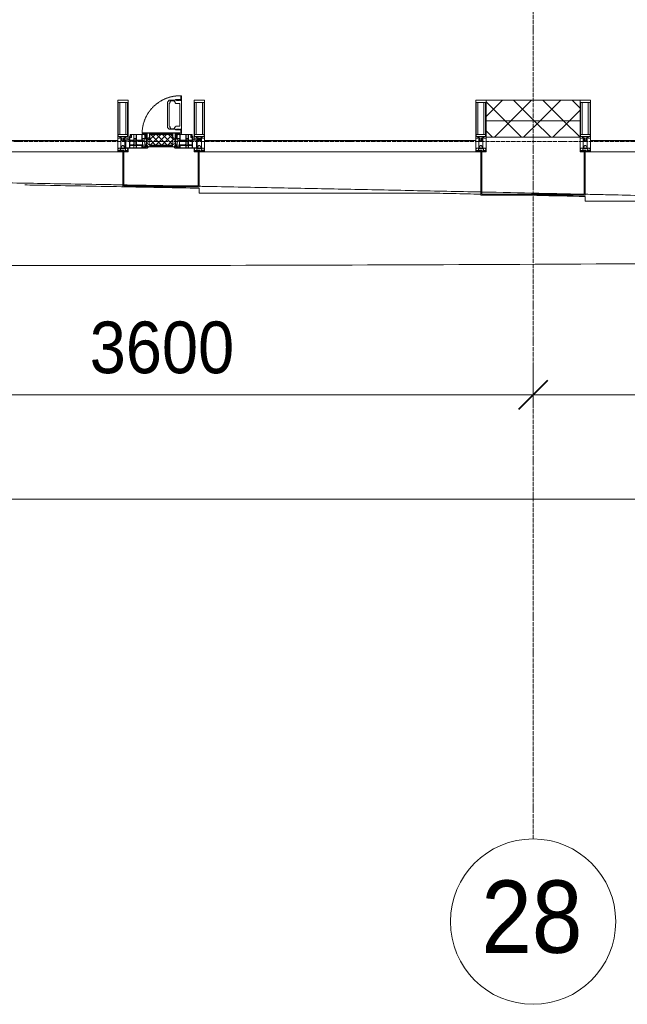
# Model space of a CAD drawing. Header units: millimetres. Extents: x 5617 to 101473, y 7718 to 212653.
# Tile 3 of 66: x 33346 to 36286, y 11226 to 15989. Entities that reach past the tile are written whole.
import ezdxf

# ---------------------------------------------------------------- set-up
doc = ezdxf.new("R2010")
doc.units = ezdxf.units.MM
for name, pattern in [('-D1-02х01', [3, 2, -1]), ('ADSK_Линия сетки', [25, 20, -2.5, 0, -2.5]), ('Линия сетки', [25, 20, -2.5, 0, -2.5])]:
    doc.linetypes.add(name, pattern=pattern)
for name, color, linetype, lineweight in [('Импосты витража', 7, 'Continuous', 18), ('Колонны', 7, 'Continuous', 18), ('Окна', 7, 'Continuous', 18), ('Оси', 7, 'Continuous', 9), ('Панели витража', 7, 'Continuous', 18), ('Размеры', 7, 'Continuous', 9), ('Размеры-100', 7, 'Continuous', 9), ('Стены разрез', 7, 'Continuous', 40), ('Стены штриховка', 7, 'Continuous', 40), ('Форма', 7, 'Continuous', 18), ('Формообразующий элемент-перекрытие', 7, 'Continuous', 18), ('Элементы узлов', 7, 'Continuous', 18)]:
    doc.layers.add(name, color=color, linetype=linetype, lineweight=lineweight)
doc.styles.add('Arial', font='arial.ttf', dxfattribs={"width": 0.9, "height": 250})
doc.styles.add('Arial_1', font='arial.ttf', dxfattribs={"width": 0.9, "height": 350})
doc.dimstyles.new('Основной_2_5_мм', dxfattribs={"dimscale": 304.8, "dimtxt": 255.06485, "dimasz": 0.463911, "dimexe": 0.492126, "dimexo": 0.492126, "dimgap": 0.098425, "dimtad": 1, "dimdec": 0, "dimdsep": 46, "dimtxsty": 'Arial', "dimblk1": 'OBLIQUE', "dimblk2": 'OBLIQUE', "dimsah": 1, "dimcen": 0.09, "dimdle": 0.492126, "dimazin": 2, "dimtfac": 1, "dimtdec": 4, "dimtix": 1, "dimtmove": 0, "dimatfit": 3, "dimfxl": 1, "dimtvp": 1, "dimtolj": 1, "dimtzin": 0, "dimlwd": 20, "dimlwe": 20, "dimarcsym": 2})
pattern_1 = [(45, (0, 0), (-70.71068, 70.71068), []), (135, (0, 0), (-70.71068, -70.71068), [])]

# ---------------------------------------------------------------- blocks, each defined once
blk = doc.blocks.new('System Panel - A_PAN_Glass-7508020-МКСС_К4_L19_64_800_')
at = {"layer": 'Панели витража', "color": 253, "lineweight": 5, "true_color": 0xaaaaaa}
for p, q in [((656.25, 55), (-656.25, 55)), ((-656.25, 55), (-656.25, 0)), ((656.25, 0), (656.25, 55)), ((-656.25, 0), (656.25, 0))]:
    blk.add_line(p, q, dxfattribs=at)
blk = doc.blocks.new('Rectangular Mullion - 50Wx250H-2623690-МКСС_К4_L19_64_800_')
at = {"layer": 'Элементы узлов', "color": 253, "lineweight": 5, "true_color": 0xaaaaaa}
for p, q in [((-25, 65.2), (-25, 250)), ((-25, 250), (0, 250)), ((25, 250), (0, 250)), ((25, 65.2), (25, 250)), ((-23, 237.3), (0, 237.3)), ((-23, 237.3), (-23, 73.6)), ((-14.9, 84), (-14.9, 237.3)), ((23, 237.3), (0, 237.3)), ((14.9, 84), (14.9, 237.3)), ((23, 237.3), (23, 73.6)), ((-14, 65.2), (-25, 65.2)), ((0, 84), (-23, 84)), ((-0.5, 73.6), (-23, 73.6)), ((-14, 71.3), (-14, 65.2)), ((-10, 71.3), (-14, 71.3)), ((-10, 53), (-10, 71.3)), ((-8.7, 53), (-10, 53)), ((-10, 53), (-10, 17)), ((-8.7, 53), (-7, 54.7)), ((-7, 65.2), (-5.9, 67.3)), ((-7, 65.2), (-7, 54.7)), ((-4.1, 67.3), (-5.9, 67.3)), ((-4.1, 67.3), (-2.9, 65.1)), ((-2.9, 65.1), (-2.9, 54.6)), ((-1.3, 53), (-2.9, 54.6)), ((0, 53), (-1.3, 53)), ((0, 84), (23, 84)), ((0, 53), (1.3, 53)), ((0.5, 73.6), (23, 73.6)), ((1.3, 53), (2.9, 54.6)), ((4.1, 67.3), (2.9, 65.1)), ((2.9, 65.1), (2.9, 54.6)), ((4.1, 67.3), (5.9, 67.3)), ((7, 65.2), (5.9, 67.3)), ((7, 65.2), (7, 54.7)), ((8.7, 53), (7, 54.7)), ((8.7, 53), (10, 53)), ((10, 71.3), (14, 71.3)), ((10, 53), (10, 71.3)), ((10, 53), (10, 17)), ((14, 71.3), (14, 65.2)), ((14, 65.2), (25, 65.2)), ((-23.8, 14.6), (-25, 14.2)), ((-25, 0), (-25, 14.2)), ((-22.3, 17), (-23.8, 17)), ((-23.8, 17), (-23.8, 14.6)), ((-22.5, 10.6), (-23.8, 14.6)), ((-22.5, 10.6), (-23.7, 9.9)), ((-23.7, 1.3), (-23.7, 9.9)), ((-23.7, 1.3), (-11.8, 1.3)), ((-23.2, 10.2), (-22.5, 8)), ((-22.5, 8), (-22.5, 4.5)), ((-21.3, 4.5), (-22.5, 4.5)), ((-22.3, 17), (-22.3, 16)), ((-22.3, 16), (-21.3, 16)), ((-19, 17.6), (-21.3, 16)), ((-21.3, 4.5), (-21.3, 6.5)), ((-21.3, 6.5), (-14.2, 6.5)), ((-18.4, 16.6), (-19, 17.6)), ((-7.4, 16.6), (-18.4, 16.6)), ((-14.2, 6.5), (-14.2, 4.5)), ((-13.2, 4.5), (-14.2, 4.5)), ((-13.2, 4.5), (-12.2, 7.2)), ((-12.7, 7.6), (-11.3, 11.4)), ((-12.7, 7.6), (-11.8, 6.9)), ((-12.2, 9), (-12.2, 14.8)), ((-12.2, 14.8), (0, 14.8)), ((-11.8, 1.3), (-11.8, 6.9)), ((-10.5, 11.2), (-11.3, 11.4)), ((-10.5, 1.5), (-10.5, 11.2)), ((-4.8, 1.5), (-10.5, 1.5)), ((-10, 17), (-7.5, 17)), ((-8.5, 23), (-1.5, 30)), ((-8.5, 18.5), (-8.5, 23)), ((-7.5, 18.5), (-8.5, 18.5)), ((-7.5, 17), (-7.5, 18.5)), ((-7.4, 18), (-7.4, 16.6)), ((-2.6, 18), (-7.4, 18)), ((0, 8), (-4.8, 8)), ((-4.8, 1.5), (-4.8, 8)), ((-2.6, 18), (-2.6, 16.8)), ((-2.6, 16.8), (0, 16.8)), ((-1.5, 30), (0, 30)), ((1.5, 30), (0, 30)), ((2.6, 16.8), (0, 16.8)), ((0, 14.8), (0, 16.8)), ((0, 14.8), (0, 16.8)), ((12.2, 14.8), (0, 14.8)), ((0, 0), (0, 8)), ((0, 8), (4.8, 8)), ((0, 0), (0, 8)), ((8.5, 23), (1.5, 30)), ((2.6, 18), (2.6, 16.8)), ((2.6, 18), (7.4, 18)), ((4.8, 1.5), (4.8, 8)), ((4.8, 1.5), (10.5, 1.5)), ((7.4, 18), (7.4, 16.6)), ((7.4, 16.6), (18.4, 16.6)), ((7.5, 18.5), (8.5, 18.5)), ((7.5, 17), (7.5, 18.5)), ((10, 17), (7.5, 17)), ((8.5, 18.5), (8.5, 23)), ((10.5, 11.2), (11.3, 11.4)), ((10.5, 1.5), (10.5, 11.2)), ((12.7, 7.6), (11.3, 11.4)), ((12.7, 7.6), (11.8, 6.9)), ((11.8, 1.3), (11.8, 6.9)), ((23.7, 1.3), (11.8, 1.3)), ((12.2, 9), (12.2, 14.8)), ((13.2, 4.5), (12.2, 7.2)), ((13.2, 4.5), (14.2, 4.5)), ((21.3, 6.5), (14.2, 6.5)), ((14.2, 6.5), (14.2, 4.5)), ((18.4, 16.6), (19, 17.6)), ((19, 17.6), (21.3, 16)), ((22.3, 16), (21.3, 16)), ((21.3, 4.5), (21.3, 6.5)), ((21.3, 4.5), (22.5, 4.5)), ((22.3, 17), (22.3, 16)), ((22.3, 17), (23.8, 17)), ((22.5, 10.6), (23.8, 14.6)), ((22.5, 10.6), (23.7, 9.9)), ((23.2, 10.2), (22.5, 8)), ((22.5, 8), (22.5, 4.5)), ((23.7, 1.3), (23.7, 9.9)), ((23.8, 17), (23.8, 14.6)), ((23.8, 14.6), (25, 14.2)), ((25, 0), (25, 14.2)), ((-25, 0), (0, 0)), ((25, 0), (0, 0))]:
    blk.add_line(p, q, dxfattribs=at)
for centre, start, end in [((-0.5, 73.1), 360, 90), ((0.5, 73.1), 90, 180)]:
    blk.add_arc(centre, 0.5, start, end, dxfattribs=at)
blk = doc.blocks.new('Rectangular Mullion - R_StandardFrame_50Wx250H-V44-МКСС_К4_L19_64_800_')
at = {"layer": 'Импосты витража', "color": 253, "lineweight": 5, "true_color": 0xaaaaaa}
for p, q in [((-25, -250), (-25, 0)), ((-25, 0), (0, 0)), ((5, 0), (25, 0)), ((25, 0), (25, -250)), ((25, -250), (-25, -250))]:
    blk.add_line(p, q, dxfattribs=at)
blk = doc.blocks.new('Rectangular Mullion - R_StandardFrame_50Wx250H-7505731-МКСС_К4_L19_64_800_')
at = {"layer": 'Импосты витража', "color": 253, "lineweight": 5, "true_color": 0xaaaaaa}
for p, q in [((-25, -250), (-25, 0)), ((-25, 0), (-5, 0)), ((0, 0), (25, 0)), ((25, 0), (25, -250)), ((25, -250), (-25, -250))]:
    blk.add_line(p, q, dxfattribs=at)
blk = doc.blocks.new('System Panel - A_PAN_Glass-7508972-МКСС_К4_L19_64_800_')
at = {"layer": 'Панели витража', "color": 253, "lineweight": 5, "true_color": 0xaaaaaa}
for p, q in [((656.25, 55), (-656.25, 55)), ((-656.25, 55), (-656.25, 0)), ((656.25, 0), (656.25, 55)), ((-656.25, 0), (656.25, 0))]:
    blk.add_line(p, q, dxfattribs=at)
blk = doc.blocks.new('A_PAN_Створка - 383мм-V53-МКСС_К4_L19_64_800_')
at = {"layer": 'Панели витража', "lineweight": 5}
h = blk.add_hatch(dxfattribs=at)
h.set_pattern_fill('FP_8', color=256, style=0, pattern_type=2)
h.set_pattern_definition([(45, (-109750, -15350), (-14.1421356, 14.1421356), []), (135, (-109750, -15350), (-14.1421356, -14.1421356), [])])
h.paths.add_polyline_path([(54.5, 31.8), (54.9, 34.1), (57.2, 36.4), (57.2, 60.8), (54.6, 63.4), (53.6, 82.7), (-54.6, 81.8), (-54.6, 63.4), (-57.2, 60.8), (-57.2, 36.4), (-54.9, 34.1), (-54.5, 31.8)])
at = {"layer": 'Окна', "lineweight": 5}
for p, q in [((39.7, 249), (31.1, 240.4)), ((31.1, 117.6), (31.1, 240.4)), ((70.1, 249), (39.7, 249)), ((45, 244.7), (42.3, 239.8)), ((42.3, 239.8), (43.5, 236.3)), ((45.9, 246.8), (45, 244.7)), ((63.3, 246.8), (45.9, 246.8)), ((64.1, 245), (63.3, 246.8)), ((64.1, 245), (66.7, 241)), ((66.7, 241), (68.6, 239.7)), ((68.6, 239.7), (68.6, 236.4)), ((70.1, 252.9), (70.1, 249)), ((95.1, 252.9), (70.1, 252.9)), ((74.1, 248.4), (74.1, 252.9)), ((89.1, 248.4), (74.1, 248.4)), ((89.1, 252.9), (89.1, 248.4)), ((93.1, 248.4), (93.1, 252.9)), ((97.9, 248.4), (93.1, 248.4)), ((95.1, 270.5), (95.1, 252.9)), ((99.6, 270.5), (95.1, 270.5)), ((97.9, 262.4), (95.1, 262.4)), ((97.9, 262.4), (97.9, 248.4)), ((99.6, 270.5), (99.6, 87.5)), ((41.4, 234.2), (39.1, 233.8)), ((39.1, 179), (39.1, 233.8)), ((41.4, 234.2), (43.5, 236.3)), ((68.6, 236.4), (71.1, 233.9)), ((71.1, 233.9), (89.5, 233.9)), ((89.5, 233.9), (90.6, 232.8)), ((90.6, 125.2), (90.6, 232.8)), ((39.1, 179), (39.1, 124.2)), ((39.7, 109), (31.1, 117.6)), ((41.4, 123.8), (39.1, 124.2)), ((70.1, 109), (39.7, 109)), ((41.4, 123.8), (43.5, 121.7)), ((42.3, 118.2), (43.5, 121.7)), ((45, 113.3), (42.3, 118.2)), ((45.9, 111.2), (45, 113.3)), ((63.3, 111.2), (45.9, 111.2)), ((64.1, 113), (63.3, 111.2)), ((64.1, 113), (66.7, 117)), ((66.7, 117), (68.6, 118.3)), ((68.6, 121.6), (71.1, 124.1)), ((68.6, 118.3), (68.6, 121.6)), ((70.1, 105.1), (70.1, 109)), ((95.1, 105.1), (70.1, 105.1)), ((71.1, 124.1), (89.5, 124.1)), ((74.1, 109.6), (74.1, 105.1)), ((89.1, 109.6), (74.1, 109.6)), ((89.1, 105.1), (89.1, 109.6)), ((89.5, 124.1), (90.6, 125.2)), ((93.1, 109.6), (93.1, 105.1)), ((97.9, 109.6), (93.1, 109.6)), ((95.1, 87.5), (95.1, 105.1)), ((97.9, 95.6), (95.1, 95.6)), ((97.9, 95.6), (97.9, 109.6)), ((-171, 57), (-156, 57)), ((-171, 17), (-171, 57)), ((-153, 73.5), (-150, 73.5)), ((-153, 60), (-153, 73.5)), ((-150, 84), (-78, 84)), ((-150, 73.5), (-150, 84)), ((-91.5, 92), (91.5, 92)), ((-91.5, 87.5), (-91.5, 92)), ((-73.9, 87.5), (-91.5, 87.5)), ((-78, 84), (-78, 23.5)), ((-73.9, 62.5), (-73.9, 87.5)), ((-70, 62.5), (-73.9, 62.5)), ((-70, 32.1), (-70, 62.5)), ((70, 62.5), (70, 32.1)), ((73.9, 62.5), (70, 62.5)), ((73.9, 87.5), (73.9, 62.5)), ((91.5, 87.5), (73.9, 87.5)), ((78, 84), (150, 84)), ((78, 23.5), (78, 84)), ((91.5, 92), (91.5, 87.5)), ((99.6, 87.5), (95.1, 87.5)), ((150, 84), (150, 73.5)), ((150, 73.5), (153, 73.5)), ((153, 73.5), (153, 60)), ((156, 57), (171, 57)), ((171, 57), (171, 17)), ((-67.9, 17), (-171, 17)), ((-78, 23.5), (-67.9, 23.5)), ((-61.4, 23.5), (-70, 32.1)), ((-67.9, 23.5), (-64.6, 26.8)), ((-67.9, 17), (-67.9, 23.5)), ((-61.4, 23.5), (-67.9, 17)), ((-64.6, 26.8), (-61.4, 23.5)), ((61.4, 23.5), (-61.4, 23.5)), ((70, 32.1), (61.4, 23.5)), ((61.4, 23.5), (64.6, 26.8)), ((67.9, 17), (61.4, 23.5)), ((64.6, 26.8), (67.9, 23.5)), ((67.9, 23.5), (67.9, 17)), ((67.9, 23.5), (78, 23.5)), ((171, 17), (67.9, 17))]:
    blk.add_line(p, q, dxfattribs=at)
at = {"layer": 'Окна', "color": 253, "lineweight": 5, "true_color": 0xaaaaaa}
for p, q in [((-171, 55.5), (-152, 55.5)), ((-152, 20), (-152, 73.5)), ((-150.5, 69.5), (-150.5, 73.5)), ((-145, 69.5), (-150.5, 69.5)), ((-150.5, 33.6), (-150.5, 68)), ((-150.5, 68), (-143.5, 68)), ((-150.5, 56.6), (-132.4, 56.6)), ((-136.4, 52.4), (-150.5, 52.4)), ((-148.5, 82.5), (-132.4, 82.5)), ((-148.5, 81), (-148.5, 82.5)), ((-143.5, 81), (-148.5, 81)), ((-145, 69.5), (-145, 79.5)), ((-143.5, 68), (-143.5, 81)), ((-137.2, 54.8), (-135.8, 50.8)), ((-132.5, 54.8), (-137.2, 54.8)), ((-132.1, 49), (-135.8, 50.8)), ((-132.5, 53.8), (-133.4, 52)), ((-133.4, 52), (-130.1, 50.4)), ((-132.5, 53.8), (-132.5, 54.8)), ((-132.4, 56.6), (-132.4, 82.5)), ((-132.1, 49), (-132.1, 36.8)), ((-131, 82.5), (-120.8, 82.5)), ((-131, 82.5), (-131, 64.6)), ((-131, 64.6), (-120.8, 64.6)), ((-131, 56.5), (-131, 62.6)), ((-120.8, 62.6), (-131, 62.6)), ((-131, 56.5), (-120.8, 56.5)), ((-131, 55.1), (-131, 52.7)), ((-120.8, 55.1), (-131, 55.1)), ((-129.4, 51.1), (-131, 52.7)), ((-130.1, 50.4), (-129.4, 51.1)), ((-130.1, 35.3), (-130.1, 50.4)), ((-122.4, 51.1), (-120.8, 52.7)), ((-121.7, 50.4), (-122.4, 51.1)), ((-118.4, 52), (-121.7, 50.4)), ((-121.7, 35.3), (-121.7, 50.4)), ((-120.8, 82.5), (-120.8, 64.6)), ((-120.8, 56.5), (-120.8, 62.6)), ((-120.8, 55.1), (-120.8, 52.7)), ((-119.7, 49), (-115.9, 50.8)), ((-119.7, 49), (-119.7, 36.8)), ((-119.3, 82.5), (-92.5, 82.5)), ((-119.3, 56.6), (-119.3, 82.5)), ((-92.5, 56.6), (-119.3, 56.6)), ((-119.3, 54.8), (-114.6, 54.8)), ((-119.3, 53.8), (-119.3, 54.8)), ((-119.3, 53.8), (-118.4, 52)), ((-114.6, 54.8), (-115.9, 50.8)), ((-94.1, 52.5), (-115.3, 52.5)), ((-89.9, 50.9), (-94.1, 52.5)), ((-92.5, 56.6), (-92.5, 82.5)), ((-90.8, 82.5), (-79.5, 82.5)), ((-90.8, 64.6), (-90.8, 82.5)), ((-80.1, 64.6), (-90.8, 64.6)), ((-90.8, 62.7), (-90.8, 56.6)), ((-80.4, 62.7), (-90.8, 62.7)), ((-90.8, 56.6), (-85.9, 56.6)), ((-89.9, 52.2), (-88.6, 53.5)), ((-89.9, 52.2), (-89.9, 50.9)), ((-89.9, 35.1), (-89.9, 50.9)), ((-85.9, 53.5), (-88.6, 53.5)), ((-85.9, 56.6), (-85.9, 53.5)), ((-85.9, 53.5), (-78, 45.6)), ((-85, 84), (-85, 87.5)), ((-85, 87.5), (-78, 87.5)), ((-78, 84), (-85, 84)), ((-80.4, 61.1), (-80.4, 62.7)), ((-78, 61.1), (-80.4, 61.1)), ((-80.1, 66.1), (-80.1, 64.6)), ((-78, 66.1), (-80.1, 66.1)), ((-79.5, 82.5), (-79.5, 80.6)), ((-79.5, 80.6), (-78, 80.6)), ((-78, 87.5), (-78, 84)), ((-78, 66.1), (-78, 61.1)), ((78, 87.5), (78, 84)), ((85, 87.5), (78, 87.5)), ((78, 84), (85, 84)), ((79.5, 80.6), (78, 80.6)), ((78, 66.1), (78, 61.1)), ((78, 66.1), (80.1, 66.1)), ((78, 61.1), (80.4, 61.1)), ((85.9, 53.5), (78, 45.6)), ((90.8, 82.5), (79.5, 82.5)), ((79.5, 82.5), (79.5, 80.6)), ((80.1, 66.1), (80.1, 64.6)), ((80.1, 64.6), (90.8, 64.6)), ((80.4, 62.7), (90.8, 62.7)), ((80.4, 61.1), (80.4, 62.7)), ((85, 84), (85, 87.5)), ((85.9, 56.6), (85.9, 53.5)), ((90.8, 56.6), (85.9, 56.6)), ((85.9, 53.5), (88.6, 53.5)), ((89.9, 52.2), (88.6, 53.5)), ((89.9, 50.9), (94.1, 52.5)), ((89.9, 52.2), (89.9, 50.9)), ((89.9, 35.1), (89.9, 50.9)), ((90.8, 64.6), (90.8, 82.5)), ((90.8, 62.7), (90.8, 56.6)), ((119.3, 82.5), (92.5, 82.5)), ((92.5, 56.6), (92.5, 82.5)), ((92.5, 56.6), (119.3, 56.6)), ((94.1, 52.5), (115.3, 52.5)), ((114.6, 54.8), (115.9, 50.8)), ((119.3, 54.8), (114.6, 54.8)), ((119.7, 49), (115.9, 50.8)), ((119.3, 53.8), (118.4, 52)), ((118.4, 52), (121.7, 50.4)), ((119.3, 56.6), (119.3, 82.5)), ((119.3, 53.8), (119.3, 54.8)), ((119.7, 49), (119.7, 36.8)), ((120.8, 82.5), (120.8, 64.6)), ((131, 82.5), (120.8, 82.5)), ((131, 64.6), (120.8, 64.6)), ((120.8, 56.5), (120.8, 62.6)), ((120.8, 62.6), (131, 62.6)), ((131, 56.5), (120.8, 56.5)), ((120.8, 55.1), (120.8, 52.7)), ((120.8, 55.1), (131, 55.1)), ((122.4, 51.1), (120.8, 52.7)), ((121.7, 50.4), (122.4, 51.1)), ((121.7, 35.3), (121.7, 50.4)), ((129.4, 51.1), (131, 52.7)), ((130.1, 50.4), (129.4, 51.1)), ((133.4, 52), (130.1, 50.4)), ((130.1, 35.3), (130.1, 50.4)), ((131, 82.5), (131, 64.6)), ((131, 56.5), (131, 62.6)), ((131, 55.1), (131, 52.7)), ((132.1, 49), (135.8, 50.8)), ((132.1, 49), (132.1, 36.8)), ((132.4, 56.6), (132.4, 82.5)), ((148.5, 82.5), (132.4, 82.5)), ((150.5, 56.6), (132.4, 56.6)), ((132.5, 54.8), (137.2, 54.8)), ((132.5, 53.8), (132.5, 54.8)), ((132.5, 53.8), (133.4, 52)), ((137.2, 54.8), (135.8, 50.8)), ((136.4, 52.4), (150.5, 52.4)), ((143.5, 81), (148.5, 81)), ((143.5, 68), (143.5, 81)), ((150.5, 68), (143.5, 68)), ((145, 69.5), (145, 79.5)), ((145, 69.5), (150.5, 69.5)), ((148.5, 81), (148.5, 82.5)), ((150.5, 69.5), (150.5, 73.5)), ((150.5, 33.6), (150.5, 68)), ((152, 20), (152, 73.5)), ((171, 55.5), (152, 55.5)), ((-171, 18.5), (-153.5, 18.5)), ((-153.5, 18.5), (-152, 20)), ((-136.3, 33.6), (-150.5, 33.6)), ((-150.5, 29.4), (-132.4, 29.4)), ((-150.5, 17), (-150.5, 29.4)), ((-132.4, 18.6), (-150.5, 18.6)), ((-137.2, 31), (-135.8, 35)), ((-132.5, 31), (-137.2, 31)), ((-132.1, 36.8), (-135.8, 35)), ((-133.4, 33.7), (-130.1, 35.3)), ((-132.5, 31.9), (-133.4, 33.7)), ((-132.5, 31.9), (-132.5, 31)), ((-132.4, 29.4), (-132.4, 18.6)), ((-129.4, 34.6), (-131, 33)), ((-131, 30.9), (-131, 33)), ((-120.8, 30.9), (-131, 30.9)), ((-131, 29.5), (-120.8, 29.5)), ((-131, 18.2), (-131, 29.5)), ((-120.8, 18.2), (-131, 18.2)), ((-130.1, 35.3), (-129.4, 34.6)), ((-121.7, 35.3), (-122.4, 34.6)), ((-122.4, 34.6), (-120.8, 33)), ((-118.4, 33.7), (-121.7, 35.3)), ((-120.8, 30.9), (-120.8, 33)), ((-120.8, 18.2), (-120.8, 29.5)), ((-119.7, 36.8), (-115.9, 35)), ((-119.3, 31.9), (-118.4, 33.7)), ((-119.3, 31.9), (-119.3, 31)), ((-119.3, 31), (-114.6, 31)), ((-92.5, 29.4), (-119.3, 29.4)), ((-119.3, 29.4), (-119.3, 18.6)), ((-119.3, 18.6), (-92.5, 18.6)), ((-114.6, 31), (-115.9, 35)), ((-94.1, 33.5), (-115.4, 33.5)), ((-89.9, 35.1), (-94.1, 33.5)), ((-92.5, 18.6), (-92.5, 29.4)), ((-90.8, 18.5), (-90.8, 29.4)), ((-90.8, 29.4), (-85.9, 29.4)), ((-87.3, 18.5), (-90.8, 18.5)), ((-89.9, 32.5), (-89.9, 35.1)), ((-85.9, 32.5), (-89.9, 32.5)), ((-87.3, 21.9), (-85.9, 21.9)), ((-87.3, 20.4), (-87.3, 21.9)), ((-87.3, 20.4), (-87.3, 18.5)), ((-84.8, 20.4), (-87.3, 20.4)), ((-85.9, 29.4), (-85.9, 32.5)), ((-85.9, 21.9), (-85.9, 29.4)), ((-85.9, 18.2), (-85.9, 20.4)), ((-75.9, 18.2), (-85.9, 18.2)), ((-83.4, 20.4), (-84.8, 20.4)), ((-70, 33.8), (-83.4, 20.4)), ((-78, 45.6), (-78, 36.8)), ((-78, 36.8), (-70, 36.8)), ((-75.9, 23.5), (-73, 23.5)), ((-75.9, 21.5), (-75.9, 23.5)), ((-75.9, 21.5), (-75.9, 18.2)), ((-74.9, 21.5), (-75.9, 21.5)), ((-74.9, 17.9), (-74.9, 21.5)), ((-68.9, 17.9), (-74.9, 17.9)), ((-67.2, 29.3), (-73, 23.5)), ((-70, 36.8), (-70, 33.8)), ((-68.9, 21.5), (-68.9, 17.9)), ((-67.9, 21.5), (-68.9, 21.5)), ((-67.9, 23.5), (-64.6, 26.8)), ((-67.9, 21.5), (-67.9, 23.5)), ((-64.6, 26.8), (-67.2, 29.3)), ((64.6, 26.8), (67.2, 29.3)), ((67.9, 23.5), (64.6, 26.8)), ((67.2, 29.3), (73, 23.5)), ((67.9, 21.5), (67.9, 23.5)), ((67.9, 21.5), (68.9, 21.5)), ((68.9, 21.5), (68.9, 17.9)), ((68.9, 17.9), (74.9, 17.9)), ((70, 36.8), (70, 33.8)), ((78, 36.8), (70, 36.8)), ((70, 33.8), (83.4, 20.4)), ((75.9, 23.5), (73, 23.5)), ((74.9, 21.5), (75.9, 21.5)), ((74.9, 17.9), (74.9, 21.5)), ((75.9, 21.5), (75.9, 23.5)), ((75.9, 21.5), (75.9, 18.2)), ((75.9, 18.2), (85.9, 18.2)), ((78, 45.6), (78, 36.8)), ((83.4, 20.4), (84.8, 20.4)), ((84.8, 20.4), (87.3, 20.4)), ((85.9, 32.5), (89.9, 32.5)), ((85.9, 29.4), (85.9, 32.5)), ((85.9, 21.9), (85.9, 29.4)), ((90.8, 29.4), (85.9, 29.4)), ((87.3, 21.9), (85.9, 21.9)), ((85.9, 18.2), (85.9, 20.4)), ((87.3, 20.4), (87.3, 21.9)), ((87.3, 20.4), (87.3, 18.5)), ((87.3, 18.5), (90.8, 18.5)), ((89.9, 35.1), (94.1, 33.5)), ((89.9, 32.5), (89.9, 35.1)), ((90.8, 18.5), (90.8, 29.4)), ((92.5, 18.6), (92.5, 29.4)), ((92.5, 29.4), (119.3, 29.4)), ((119.3, 18.6), (92.5, 18.6)), ((94.1, 33.5), (115.4, 33.5)), ((114.6, 31), (115.9, 35)), ((119.3, 31), (114.6, 31)), ((119.7, 36.8), (115.9, 35)), ((118.4, 33.7), (121.7, 35.3)), ((119.3, 31.9), (118.4, 33.7)), ((119.3, 31.9), (119.3, 31)), ((119.3, 29.4), (119.3, 18.6)), ((122.4, 34.6), (120.8, 33)), ((120.8, 30.9), (120.8, 33)), ((120.8, 30.9), (131, 30.9)), ((120.8, 18.2), (120.8, 29.5)), ((131, 29.5), (120.8, 29.5)), ((120.8, 18.2), (131, 18.2)), ((121.7, 35.3), (122.4, 34.6)), ((130.1, 35.3), (129.4, 34.6)), ((129.4, 34.6), (131, 33)), ((133.4, 33.7), (130.1, 35.3)), ((131, 30.9), (131, 33)), ((131, 18.2), (131, 29.5)), ((132.1, 36.8), (135.8, 35)), ((150.5, 29.4), (132.4, 29.4)), ((132.4, 29.4), (132.4, 18.6)), ((132.4, 18.6), (150.5, 18.6)), ((132.5, 31.9), (133.4, 33.7)), ((132.5, 31.9), (132.5, 31)), ((132.5, 31), (137.2, 31)), ((137.2, 31), (135.8, 35)), ((136.3, 33.6), (150.5, 33.6)), ((150.5, 17), (150.5, 29.4)), ((153.5, 18.5), (152, 20)), ((171, 18.5), (153.5, 18.5))]:
    blk.add_line(p, q, dxfattribs=at)
at = {"layer": 'Окна', "linetype": '-D1-02х01', "lineweight": 5}
blk.add_arc((91.4, 87.5), 183, 88.8555, 178.5909, dxfattribs=at)
at = {"layer": 'Окна', "lineweight": 5}
for centre, start, end in [((-156, 60), 270, 360), ((156, 60), 180, 270)]:
    blk.add_arc(centre, 3, start, end, dxfattribs=at)
at = {"layer": 'Элементы узлов', "color": 253, "lineweight": 5, "true_color": 0xaaaaaa}
for p, q in [((-91.5, 92), (-91.5, 87.5)), ((-91.5, 92), (91.5, 92)), ((-91.5, 87.5), (-73.9, 87.5)), ((-83.4, 90.3), (-69.4, 90.3)), ((-83.4, 90.3), (-83.4, 87.5)), ((-73.9, 87.5), (-73.9, 62.5)), ((-69.4, 85.5), (-73.9, 85.5)), ((-73.9, 81.5), (-69.4, 81.5)), ((-69.4, 66.5), (-73.9, 66.5)), ((-73.9, 62.5), (-70, 62.5)), ((-70, 62.5), (-70, 32.1)), ((-69.4, 90.3), (-69.4, 85.5)), ((-69.4, 81.5), (-69.4, 66.5)), ((-67.9, 89.3), (-66.9, 90.3)), ((-67.9, 62.5), (-67.9, 89.3)), ((-61.7, 62.5), (-67.9, 62.5)), ((-66, 56.5), (-67.8, 55.7)), ((-67.8, 55.7), (-67.8, 38.3)), ((-66.9, 90.3), (-57.4, 90.3)), ((-66, 56.5), (-62, 59.1)), ((-62, 59.1), (-60.7, 61)), ((-60.1, 67.7), (-61.7, 64.9)), ((-61.7, 64.9), (-61.7, 62.5)), ((-60.7, 61), (-57.4, 61)), ((-56.4, 67.7), (-60.1, 67.7)), ((-57.4, 90.3), (-56.4, 89.4)), ((-57.4, 61), (-54.9, 63.5)), ((-54.6, 63.4), (-57.2, 60.8)), ((-57.2, 60.8), (-57.2, 36.4)), ((-56.4, 89.4), (-56.4, 67.7)), ((-53.9, 90.3), (-54.9, 89.3)), ((-54.9, 89.3), (-54.9, 85.6)), ((-54.9, 85.6), (-53.9, 84.6)), ((-54.9, 81.9), (-53.8, 83)), ((-54.9, 63.5), (-54.9, 81.9)), ((-53.6, 82.7), (-54.6, 81.8)), ((-54.6, 81.8), (-54.6, 63.4)), ((53.9, 90.3), (-53.9, 90.3)), ((-53.9, 84.6), (53.9, 84.6)), ((53.8, 83), (-53.8, 83)), ((53.6, 82.7), (-53.6, 82.7)), ((54.6, 81.8), (53.6, 82.7)), ((54.9, 81.9), (53.8, 83)), ((53.9, 90.3), (54.9, 89.3)), ((54.9, 85.6), (53.9, 84.6)), ((54.6, 63.4), (54.6, 81.8)), ((57.2, 60.8), (54.6, 63.4)), ((54.9, 89.3), (54.9, 85.6)), ((54.9, 63.5), (54.9, 81.9)), ((57.4, 61), (54.9, 63.5)), ((57.4, 90.3), (56.4, 89.4)), ((56.4, 89.4), (56.4, 67.7)), ((56.4, 67.7), (60.1, 67.7)), ((57.2, 36.4), (57.2, 60.8)), ((66.9, 90.3), (57.4, 90.3)), ((60.7, 61), (57.4, 61)), ((60.1, 67.7), (61.7, 64.9)), ((62, 59.1), (60.7, 61)), ((61.7, 64.9), (61.7, 62.5)), ((61.7, 62.5), (67.9, 62.5)), ((66, 56.5), (62, 59.1)), ((66, 56.5), (67.8, 55.7)), ((67.9, 89.3), (66.9, 90.3)), ((67.8, 55.7), (67.8, 38.3)), ((67.9, 62.5), (67.9, 89.3)), ((69.4, 90.3), (69.4, 85.5)), ((83.4, 90.3), (69.4, 90.3)), ((69.4, 85.5), (73.9, 85.5)), ((69.4, 81.5), (69.4, 66.5)), ((73.9, 81.5), (69.4, 81.5)), ((69.4, 66.5), (73.9, 66.5)), ((70, 62.5), (70, 32.1)), ((73.9, 62.5), (70, 62.5)), ((91.5, 87.5), (73.9, 87.5)), ((73.9, 87.5), (73.9, 62.5)), ((83.4, 90.3), (83.4, 87.5)), ((91.5, 92), (91.5, 87.5)), ((-70, 32.1), (-61.4, 23.5)), ((-67.8, 38.3), (-65.7, 37.4)), ((-65.7, 37.4), (-60.8, 34.7)), ((61.4, 23.5), (-61.4, 23.5)), ((-60.8, 34.7), (-57.3, 35.9)), ((-55.2, 33.8), (-57.3, 35.9)), ((-57.2, 36.4), (-54.9, 34.1)), ((-55.2, 33.8), (-54.8, 31.5)), ((-54.9, 34.1), (-54.5, 31.8)), ((-53.9, 30.5), (-54.9, 29.5)), ((-54.9, 29.5), (-54.9, 25.8)), ((-54.9, 25.8), (-53.9, 24.8)), ((0, 31.5), (-54.8, 31.5)), ((-54.5, 31.8), (54.5, 31.8)), ((53.9, 30.5), (-53.9, 30.5)), ((-53.9, 24.8), (53.9, 24.8)), ((0, 31.5), (54.8, 31.5)), ((53.9, 30.5), (54.9, 29.5)), ((54.9, 25.8), (53.9, 24.8)), ((54.5, 31.8), (54.9, 34.1)), ((55.2, 33.8), (54.8, 31.5)), ((54.9, 34.1), (57.2, 36.4)), ((54.9, 29.5), (54.9, 25.8)), ((55.2, 33.8), (57.3, 35.9)), ((60.8, 34.7), (57.3, 35.9)), ((65.7, 37.4), (60.8, 34.7)), ((70, 32.1), (61.4, 23.5)), ((67.8, 38.3), (65.7, 37.4))]:
    blk.add_line(p, q, dxfattribs=at)
blk = doc.blocks.new('Rectangular Mullion - R_StandardFrame_50Wx250H-V49-МКСС_К4_L19_64_800_')
at = {"layer": 'Импосты витража', "color": 253, "lineweight": 5, "true_color": 0xaaaaaa}
for p, q in [((-25, -250), (-25, 0)), ((-25, 0), (0, 0)), ((5, 0), (25, 0)), ((25, 0), (25, -17)), ((25, -57), (25, -250)), ((25, -250), (-25, -250))]:
    blk.add_line(p, q, dxfattribs=at)
blk = doc.blocks.new('Rectangular Mullion - R_StandardFrame_50Wx250H-V50-МКСС_К4_L19_64_800_')
at = {"layer": 'Импосты витража', "color": 253, "lineweight": 5, "true_color": 0xaaaaaa}
for p, q in [((-25, -17), (-25, 0)), ((-25, 0), (-5, 0)), ((0, 0), (25, 0)), ((25, 0), (25, -250)), ((-25, -250), (-25, -57)), ((25, -250), (-25, -250))]:
    blk.add_line(p, q, dxfattribs=at)
blk = doc.blocks.new('A_SLK_PAN_Type1 - Прямой тип панели-6537782-МКСС_К4_L19_64_800_')
at = {"layer": 'Колонны', "lineweight": 5}
for p, q in [((-252.5, 210), (252.5, 210)), ((-252.5, 0), (-252.5, 210)), ((-247.5, 205), (-247.5, 0)), ((247.5, 205), (-247.5, 205)), ((247.5, 0), (247.5, 205)), ((252.5, 210), (252.5, 0)), ((-247.5, 0), (-252.5, 0)), ((252.5, 0), (247.5, 0))]:
    blk.add_line(p, q, dxfattribs=at)
blk = doc.blocks.new('A_SLK_PAN_Type1 - Прямой тип панели Ф-1_1-7502818-МКСС_К4_L19_64_800_')
at = {"layer": 'Колонны', "lineweight": 5}
for p, q in [((-185, 170), (185, 170)), ((-185, 0), (-185, 170)), ((-180, 165), (-180, 0)), ((180, 165), (-180, 165)), ((180, 0), (180, 165)), ((185, 170), (185, 0)), ((-180, 0), (-185, 0)), ((185, 0), (180, 0))]:
    blk.add_line(p, q, dxfattribs=at)
blk = doc.blocks.new('A_OGR_PAN_Отлив - A_OGR_PAN_Отлив-6121470-МКСС_К4_L19_64_800_')
at = {"layer": 'Колонны', "color": 253, "lineweight": 5, "true_color": 0xaaaaaa}
for q in [(-681.2, -216.5), (354.3, -240)]:
    blk.add_line((-681.2, -240), q, dxfattribs=at)
blk = doc.blocks.new('A_OGR_PAN_Отлив - A_OGR_PAN_Отлив-6121845-МКСС_К4_L19_64_800_')
at = {"layer": 'Колонны', "color": 253, "lineweight": 5, "true_color": 0xaaaaaa}
for q in [(-681.2, -176.9), (430.4, -200)]:
    blk.add_line((-681.2, -200), q, dxfattribs=at)
blk = doc.blocks.new('135_SLK_K4_AR_FCD_rvt-1-МКСС_К4_L19_64_800_')
at = {"layer": 'Стены разрез', "lineweight": 5, "true_color": 0xaaaaaa}
h = blk.add_hatch(dxfattribs=at)
h.set_pattern_fill('FP_4', color=253, style=0, pattern_type=2)
h.set_pattern_definition(pattern_1)
h.paths.add_polyline_path([(111777.5, 15500), (111777.5, 15600), (111322.5, 15600), (111322.5, 15500), (111435.7, 15500)])
h = blk.add_hatch(dxfattribs=at)
h.set_pattern_fill('FP_4', color=253, style=0, pattern_type=2)
h.set_pattern_definition(pattern_1)
h.paths.add_polyline_path([(111322.5, 15420), (111777.5, 15420), (111777.5, 15500), (111322.5, 15500)])
at = {"layer": 'Стены разрез', "color": 253, "lineweight": 9, "true_color": 0xaaaaaa}
for p, q in [((111777.5, 15600), (111322.5, 15600)), ((111322.5, 15600), (111322.5, 15420)), ((111777.5, 15420), (111777.5, 15600)), ((111322.5, 15420), (111777.5, 15420))]:
    blk.add_line(p, q, dxfattribs=at)
at = {"layer": 'Стены штриховка', "color": 253, "lineweight": 9, "true_color": 0xaaaaaa}
blk.add_line((111777.5, 15500), (111322.5, 15500), dxfattribs=at)
at = {"layer": 'Форма', "color": 253, "lineweight": 9, "true_color": 0xaaaaaa}
for points, knots in [([(108202.3, 15211.3), (108249.6, 15210.7), (108350.8, 15209.3), (108506, 15207), (108721.6, 15203.8), (108990.9, 15199.5), (109260.2, 15194.9), (109451.5, 15191.6), (109535.2, 15190.1), (109564.9, 15189.5)], [-0.92122879, -0.92122879, -0.92122879, -0.92122879, -0.91666667, -0.91145833, -0.90625, -0.89583333, -0.88541667, -0.88020833, -0.87733645, -0.87733645, -0.87733645, -0.87733645]), ([(109569.8, 15189.4), (109592.4, 15189), (109668.9, 15187.6), (109745.9, 15186.2), (109800.3, 15185.2), (109800.7, 15185.2)], [-0.877179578, -0.877179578, -0.877179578, -0.877179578, -0.875, -0.869791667, -0.869747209, -0.869747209, -0.869747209, -0.869747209]), ([(109935.2, 15182.7), (109943.8, 15182.5), (110060.2, 15180.3), (110284.3, 15176), (110553.5, 15170.6), (110769.1, 15166.2), (110930.9, 15162.8), (111092.7, 15159.4), (111214.9, 15156.8), (111283.2, 15155.4), (111297.6, 15155.1)], [-0.86541642, -0.86541642, -0.86541642, -0.86541642, -0.86458333, -0.85416667, -0.84375, -0.83854167, -0.83333333, -0.828125, -0.82291667, -0.82152073, -0.82152073, -0.82152073, -0.82152073]), ([(111302.6, 15155), (111394.3, 15153), (111544.2, 15149.8), (111694, 15146.5), (111752.3, 15145.2)], [-0.82135964, -0.82135964, -0.82135964, -0.82135964, -0.8125, -0.80686701, -0.80686701, -0.80686701, -0.80686701]), ([(111802.4, 15144.1), (111835.2, 15143.4), (111921.8, 15141.5), (112062.4, 15138.4), (112224.1, 15134.8), (112385.9, 15131.1), (112601.5, 15126.3), (112861.1, 15120.4), (113066.9, 15115.7), (113164.9, 15113.5)], [-0.80525063, -0.80525063, -0.80525063, -0.80525063, -0.80208333, -0.796875, -0.79166667, -0.78645833, -0.78125, -0.77083333, -0.7613529, -0.7613529, -0.7613529, -0.7613529])]:
    blk.add_open_spline(points, degree=3, knots=knots, dxfattribs=at)
at = {"layer": 'Форма', "color": 253, "lineweight": 5, "true_color": 0xaaaaaa}
blk.add_open_spline([(102843.6, 14845.9), (105119.8, 14815.8), (108992, 14785.5), (112939.9, 14812.1), (114511.7, 14829.1)], degree=3, knots=[43.80859, 43.80859, 43.80859, 43.80859, 55.669869, 63.58486, 63.58486, 63.58486, 63.58486], dxfattribs=at)
at = {"layer": 'Формообразующий элемент-перекрытие', "color": 253, "lineweight": 5, "true_color": 0xaaaaaa}
for points, knots in [([(109935, 15173.1), (109818, 15175.5), (109569.5, 15180.3), (109287.9, 15185.6), (109123.4, 15188.6), (109090.3, 15189.2)], [0.85137435, 0.85137435, 0.85137435, 0.85137435, 0.8625, 0.875, 0.87814728, 0.87814728, 0.87814728, 0.87814728]), ([(111297.5, 15144.6), (111252.2, 15145.5), (111165.2, 15147.4), (111078.2, 15149.3), (111036.5, 15150.2)], [0.80819019, 0.80819019, 0.80819019, 0.80819019, 0.8125, 0.816462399, 0.816462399, 0.816462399, 0.816462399])]:
    blk.add_open_spline(points, degree=3, knots=knots, dxfattribs=at)
blk.add_open_spline([(111802.5, 15133.4), (111724.2, 15135.2), (111645.9, 15136.9), (111567.6, 15138.6)], degree=3, dxfattribs=at)
at = {"layer": 'Импосты витража', "color": 253, "lineweight": 5, "true_color": 0xaaaaaa}
for p in [(109565, 15350), (109935, 15350), (111297.5, 15350), (111802.5, 15350)]:
    blk.add_blockref('Rectangular Mullion - 50Wx250H-2623690-МКСС_К4_L19_64_800_', p, dxfattribs=at)
at = {"layer": 'Импосты витража', "color": 253, "lineweight": 5, "true_color": 0xaaaaaa, "extrusion": (0, 0, -1), "rotation": 180}
for name, p in [('Rectangular Mullion - R_StandardFrame_50Wx250H-V49-МКСС_К4_L19_64_800_', (-109565, 15350)), ('Rectangular Mullion - R_StandardFrame_50Wx250H-V50-МКСС_К4_L19_64_800_', (-109935, 15350)), ('Rectangular Mullion - R_StandardFrame_50Wx250H-V44-МКСС_К4_L19_64_800_', (-111297.5, 15350)), ('Rectangular Mullion - R_StandardFrame_50Wx250H-7505731-МКСС_К4_L19_64_800_', (-111802.5, 15350))]:
    blk.add_blockref(name, p, dxfattribs=at)
at = {"layer": 'Колонны', "color": 253, "lineweight": 5, "true_color": 0xaaaaaa, "rotation": 180}
for name, p in [('A_SLK_PAN_Type1 - Прямой тип панели Ф-1_1-7502818-МКСС_К4_L19_64_800_', (109750, 15350)), ('A_SLK_PAN_Type1 - Прямой тип панели-6537782-МКСС_К4_L19_64_800_', (111550, 15350))]:
    blk.add_blockref(name, p, dxfattribs=at)
at = {"layer": 'Колонны', "color": 253, "lineweight": 5, "true_color": 0xaaaaaa}
for name, p in [('A_OGR_PAN_Отлив - A_OGR_PAN_Отлив-6121845-МКСС_К4_L19_64_800_', (110616.3, 15350)), ('A_OGR_PAN_Отлив - A_OGR_PAN_Отлив-6121470-МКСС_К4_L19_64_800_', (112483.8, 15350))]:
    blk.add_blockref(name, p, dxfattribs=at)
at = {"layer": 'Панели витража', "color": 253, "lineweight": 5, "true_color": 0xaaaaaa}
for name, p in [('A_PAN_Створка - 383мм-V53-МКСС_К4_L19_64_800_', (109750, 15350)), ('System Panel - A_PAN_Glass-7508020-МКСС_К4_L19_64_800_', (108883.8, 15350)), ('System Panel - A_PAN_Glass-7508972-МКСС_К4_L19_64_800_', (110616.3, 15350)), ('System Panel - A_PAN_Glass-7508020-МКСС_К4_L19_64_800_', (112483.8, 15350))]:
    blk.add_blockref(name, p, dxfattribs=at)
blk = doc.blocks.new('Ось сетки - Круг_Ø8 мм-6577-МКСС_К4_L19_64_800_')
at = {"layer": 'Оси', "lineweight": 20}
for start, end in [(360, 180), (180, 360)]:
    blk.add_arc((0, 0), 4, start, end, dxfattribs=at)
blk = doc.blocks.new('DIMBLOCK3-МКСС_К4_L19_64_800_')
at = {"layer": 'Размеры-100', "lineweight": 20, "transparency": 16777216}
for p, q in [((32230.3, 14173.9), (32230.3, 14323.9)), ((35830.3, 14173.9), (35830.3, 14323.9)), ((32230.3, 14173.9), (35830.3, 14173.9)), ((32230.3, 14173.9), (32230.3, 14123.9)), ((35830.3, 14173.9), (35830.3, 14123.9))]:
    blk.add_line(p, q, dxfattribs=at)
at = {"layer": 'Размеры-100', "lineweight": 40, "transparency": 16777216}
for p, q in [((32230.3, 14173.9), (32301, 14244.6)), ((35830.3, 14173.9), (35901, 14244.6)), ((32230.3, 14173.9), (32159.6, 14103.2)), ((35830.3, 14173.9), (35759.6, 14103.2))]:
    blk.add_line(p, q, dxfattribs=at)
at = {"layer": 'Размеры-100', "color": 0, "lineweight": 20, "transparency": 16777216, "insert": (33684.9, 14528.5), "char_height": 250, "width": 828.765, "attachment_point": 1, "line_spacing_factor": 0.941778, "style": 'Arial'}
blk.add_mtext('3600', dxfattribs=at)
blk = doc.blocks.new('_Oblique')
at = {"color": 0, "linetype": 'ByBlock', "lineweight": -2}
blk.add_line((-0.5, -0.5), (0.5, 0.5), dxfattribs=at)
blk = doc.blocks.new('DIMBLOCK4-МКСС_К4_L19_64_800_')
at = {"layer": 'Размеры-100', "lineweight": 20, "transparency": 16777216}
for p, q in [((35830.3, 14173.9), (35830.3, 14323.9)), ((39430.3, 14173.9), (39430.3, 14323.9)), ((35830.3, 14173.9), (39430.3, 14173.9)), ((35830.3, 14173.9), (35830.3, 14123.9)), ((39430.3, 14173.9), (39430.3, 14123.9))]:
    blk.add_line(p, q, dxfattribs=at)
at = {"layer": 'Размеры-100', "lineweight": 40, "transparency": 16777216}
for p, q in [((35830.3, 14173.9), (35901, 14244.6)), ((39430.3, 14173.9), (39501, 14244.6)), ((35830.3, 14173.9), (35759.6, 14103.2)), ((39430.3, 14173.9), (39359.6, 14103.2))]:
    blk.add_line(p, q, dxfattribs=at)
at = {"layer": 'Размеры-100', "color": 0, "lineweight": 20, "transparency": 16777216, "insert": (37284.9, 14528.5), "char_height": 250, "width": 828.765, "attachment_point": 1, "line_spacing_factor": 0.941778, "style": 'Arial'}
blk.add_mtext('3600', dxfattribs=at)
blk = doc.blocks.new('DIMBLOCK14-МКСС_К4_L19_64_800_')
at = {"layer": 'Размеры-100', "lineweight": 20, "transparency": 16777216}
for p, q in [((27530.3, 13669.4), (27530.3, 13819.4)), ((61030.3, 13669.4), (61030.3, 13819.4)), ((27380.3, 13669.4), (61180.3, 13669.4)), ((27530.3, 13669.4), (27530.3, 13619.4)), ((61030.3, 13669.4), (61030.3, 13619.4))]:
    blk.add_line(p, q, dxfattribs=at)
at = {"layer": 'Размеры-100', "lineweight": 40, "transparency": 16777216}
for p, q in [((27530.3, 13669.4), (27601, 13740.1)), ((61030.3, 13669.4), (61101, 13740.1)), ((27530.3, 13669.4), (27459.6, 13598.7)), ((61030.3, 13669.4), (60959.6, 13598.7))]:
    blk.add_line(p, q, dxfattribs=at)
at = {"layer": 'Размеры-100', "color": 0, "lineweight": 20, "transparency": 16777216, "insert": (43848.6, 14024), "char_height": 250, "width": 1035.956, "attachment_point": 1, "line_spacing_factor": 0.941778, "style": 'Arial'}
blk.add_mtext('33500', dxfattribs=at)

msp = doc.modelspace()

# ---------------------------------------------------------------- linework, layer by layer
at = {"layer": 'Оси', "linetype": 'Линия сетки'}
msp.add_line((35830.3, 12025.7), (35830.3, 33220), dxfattribs=at)
at = {"layer": 'Оси', "linetype": 'ADSK_Линия сетки'}
msp.add_line((61271.8, 15400), (24565.1, 15400), dxfattribs=at)

# ---------------------------------------------------------------- block references
at = {"lineweight": 5}
msp.add_blockref('135_SLK_K4_AR_FCD_rvt-1-МКСС_К4_L19_64_800_', (-75719.7, 0), dxfattribs=at)
at = {"layer": 'Оси', "lineweight": 20, "xscale": 99.99999999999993, "yscale": 99.99999999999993, "zscale": 99.99999999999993}
msp.add_blockref('Ось сетки - Круг_Ø8 мм-6577-МКСС_К4_L19_64_800_', (35830.3, 11625.7), dxfattribs=at)

# ---------------------------------------------------------------- texts
at = {"layer": 'Оси', "insert": (35579.7, 11824.7), "char_height": 350, "width": 606.076, "attachment_point": 1, "style": 'Arial_1'}
msp.add_mtext('28', dxfattribs=at)

# ---------------------------------------------------------------- dimensions: what is measured, and where the dimension line sits
at = {"layer": 'Размеры', "lineweight": 20}
for base, p1, p2, override, picture, middle in [((35830.3, 14173.9), (32230.3, 14273.9), (35830.3, 14273.9), {"dimpost": '<>', "dimfxl": 3600}, 'DIMBLOCK3-МКСС_К4_L19_64_800_', (34030.3, 14331.6)), ((39430.3, 14173.9), (35830.3, 14273.9), (39430.3, 14273.9), {"dimpost": '<>', "dimfxl": 3600}, 'DIMBLOCK4-МКСС_К4_L19_64_800_', (37630.3, 14331.6)), ((61030.3, 13669.4), (27530.3, 13769.4), (61030.3, 13769.4), {"dimpost": '<>', "dimfxl": 33500}, 'DIMBLOCK14-МКСС_К4_L19_64_800_', (44280.3, 13827.1))]:
    dim = msp.add_linear_dim(base=base, p1=p1, p2=p2, dimstyle='Основной_2_5_мм', override=override, dxfattribs=at)
    dim.commit()
    dim.dimension.update_dxf_attribs({"geometry": picture, "text_midpoint": middle})

doc.saveas('drawing.dxf')
